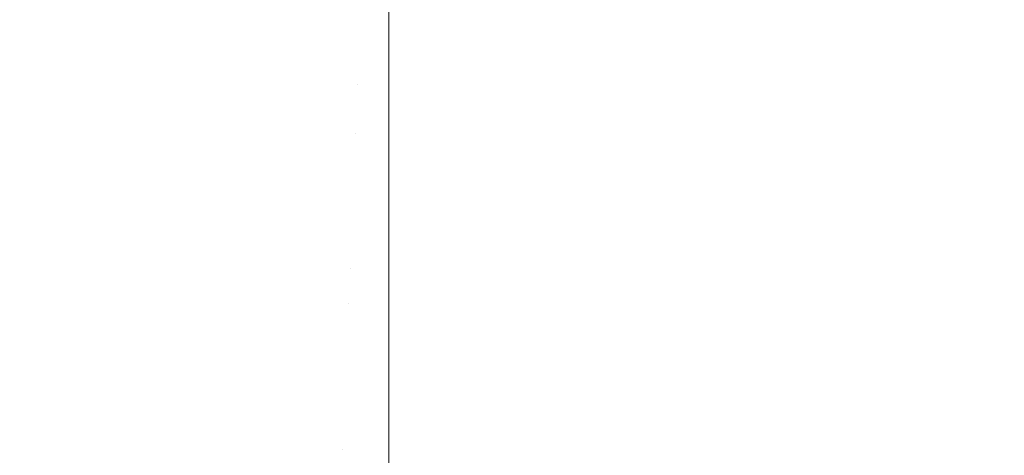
# Model space of a CAD drawing. Header units: centimetres. Extents: x -25.8 to 27.5, y 33.3 to 35.1.
# Tile 24 of 256: x -25.7014 to -25.6788, y 33.4148 to 33.4249. Entities that reach past the tile are written whole.
import ezdxf

# ---------------------------------------------------------------- set-up
doc = ezdxf.new("R2010")
doc.units = ezdxf.units.CM
doc.header["$LTSCALE"] = 2.54
doc.layers.add('Lucido design-1', color=7, linetype='Continuous')

# ---------------------------------------------------------------- blocks, each defined once
blk = doc.blocks.new('Gruppo-6-1')
at = {"color": 7, "linetype": 'Continuous', "lineweight": 9}
for points, invisible_edges in [([(-25.698112, 33.428713, 330.585336), (-25.698592, 33.428942, 330.585336), (-25.700509, 33.425139, 330.584706), (-25.699867, 33.424833, 330.584706)], 15), ([(-25.698112, 33.428713, 306.618573), (-25.698592, 33.428942, 306.618573), (-25.700509, 33.425139, 306.617943), (-25.699867, 33.424833, 306.617943)], 15), ([(-25.697624, 33.428505, 330.585336), (-25.698112, 33.428713, 330.585336), (-25.699867, 33.424833, 330.584706), (-25.699212, 33.424553, 330.584706)], 15), ([(-25.697624, 33.428505, 306.618573), (-25.698112, 33.428713, 306.618573), (-25.699867, 33.424833, 306.617943), (-25.699212, 33.424553, 306.617943)], 15), ([(-25.697127, 33.428318, 330.585336), (-25.697624, 33.428505, 330.585336), (-25.699212, 33.424553, 330.584706), (-25.698546, 33.424302, 330.584706)], 15), ([(-25.697127, 33.428318, 306.618573), (-25.697624, 33.428505, 306.618573), (-25.699212, 33.424553, 306.617943), (-25.698546, 33.424302, 306.617943)], 15), ([(-25.701678, 33.424506, 329.787732), (-25.702333, 33.42489, 329.787732), (-25.700258, 33.428259, 329.787095), (-25.699748, 33.42796, 329.787095)], 15), ([(-25.701678, 33.424506, 305.820969), (-25.702333, 33.42489, 305.820969), (-25.700258, 33.428259, 305.820332), (-25.699748, 33.42796, 305.820332)], 15), ([(-25.696623, 33.428151, 330.585336), (-25.697127, 33.428318, 330.585336), (-25.698546, 33.424302, 330.584706), (-25.69787, 33.424079, 330.584706)], 15), ([(-25.696623, 33.428151, 306.618573), (-25.697127, 33.428318, 306.618573), (-25.698546, 33.424302, 306.617943), (-25.69787, 33.424079, 306.617943)], 15), ([(-25.696112, 33.428007, 330.585336), (-25.696623, 33.428151, 330.585336), (-25.69787, 33.424079, 330.584706), (-25.697185, 33.423885, 330.584706)], 15), ([(-25.696112, 33.428007, 306.618573), (-25.696623, 33.428151, 306.618573), (-25.69787, 33.424079, 306.617943), (-25.697185, 33.423885, 306.617943)], 15), ([(-25.695595, 33.427884, 330.585336), (-25.696112, 33.428007, 330.585336), (-25.697185, 33.423885, 330.584706), (-25.696493, 33.42372, 330.584706)], 15), ([(-25.695595, 33.427884, 306.618573), (-25.696112, 33.428007, 306.618573), (-25.697185, 33.423885, 306.617943), (-25.696493, 33.42372, 306.617943)], 15), ([(-25.701008, 33.42415, 329.787732), (-25.701678, 33.424506, 329.787732), (-25.699748, 33.42796, 329.787095), (-25.699227, 33.427683, 329.787095)], 15), ([(-25.701008, 33.42415, 305.820969), (-25.701678, 33.424506, 305.820969), (-25.699748, 33.42796, 305.820332), (-25.699227, 33.427683, 305.820332)], 15), ([(-25.695074, 33.427783, 330.585336), (-25.695595, 33.427884, 330.585336), (-25.696493, 33.42372, 330.584706), (-25.695794, 33.423585, 330.584706)], 15), ([(-25.695074, 33.427783, 306.618573), (-25.695595, 33.427884, 306.618573), (-25.696493, 33.42372, 306.617943), (-25.695794, 33.423585, 306.617943)], 15), ([(-25.694549, 33.427704, 330.585336), (-25.695074, 33.427783, 330.585336), (-25.695794, 33.423585, 330.584706), (-25.69509, 33.42348, 330.584706)], 15), ([(-25.694549, 33.427704, 306.618573), (-25.695074, 33.427783, 306.618573), (-25.695794, 33.423585, 306.617943), (-25.69509, 33.42348, 306.617943)], 15), ([(-25.700323, 33.423822, 329.787732), (-25.701008, 33.42415, 329.787732), (-25.699227, 33.427683, 329.787095), (-25.698693, 33.427428, 329.787095)], 15), ([(-25.700323, 33.423822, 305.820969), (-25.701008, 33.42415, 305.820969), (-25.699227, 33.427683, 305.820332), (-25.698693, 33.427428, 305.820332)], 15), ([(-25.694021, 33.427648, 330.585336), (-25.694549, 33.427704, 330.585336), (-25.69509, 33.42348, 330.584706), (-25.694382, 33.423404, 330.584706)], 15), ([(-25.694021, 33.427648, 306.618573), (-25.694549, 33.427704, 306.618573), (-25.69509, 33.42348, 306.617943), (-25.694382, 33.423404, 306.617943)], 15), ([(-25.693491, 33.427614, 330.585336), (-25.694021, 33.427648, 330.585336), (-25.694382, 33.423404, 330.584706), (-25.693672, 33.423359, 330.584706)], 15), ([(-25.693491, 33.427614, 306.618573), (-25.694021, 33.427648, 306.618573), (-25.694382, 33.423404, 306.617943), (-25.693672, 33.423359, 306.617943)], 15), ([(-25.693491, 33.427614, 330.585336), (-25.693672, 33.423359, 330.584706), (-25.69296, 33.423344, 330.584706), (-25.69296, 33.427411, 330.585308)], 11), ([(-25.693491, 33.427614, 306.618573), (-25.693672, 33.423359, 306.617943), (-25.69296, 33.423344, 306.617943), (-25.69296, 33.427411, 306.618544)], 11), ([(-25.699625, 33.423525, 329.787732), (-25.700323, 33.423822, 329.787732), (-25.698693, 33.427428, 329.787095), (-25.69815, 33.427196, 329.787095)], 15), ([(-25.699625, 33.423525, 305.820969), (-25.700323, 33.423822, 305.820969), (-25.698693, 33.427428, 305.820332), (-25.69815, 33.427196, 305.820332)], 15), ([(27.40704, 33.423344, 330.584706), (27.40704, 33.427411, 330.585308), (-25.69296, 33.427411, 330.585308), (-25.69296, 33.423344, 330.584706)], 10), ([(27.40704, 33.423344, 306.617943), (27.40704, 33.427411, 306.618544), (-25.69296, 33.427411, 306.618544), (-25.69296, 33.423344, 306.617943)], 10), ([(-25.698915, 33.423257, 329.787732), (-25.699625, 33.423525, 329.787732), (-25.69815, 33.427196, 329.787095), (-25.697597, 33.426988, 329.787095)], 15), ([(-25.698915, 33.423257, 305.820969), (-25.699625, 33.423525, 305.820969), (-25.69815, 33.427196, 305.820332), (-25.697597, 33.426988, 305.820332)], 15), ([(-25.698195, 33.423019, 329.787732), (-25.698915, 33.423257, 329.787732), (-25.697597, 33.426988, 329.787095), (-25.697036, 33.426803, 329.787095)], 15), ([(-25.698195, 33.423019, 305.820969), (-25.698915, 33.423257, 305.820969), (-25.697597, 33.426988, 305.820332), (-25.697036, 33.426803, 305.820332)], 15), ([(-25.697464, 33.422812, 329.787732), (-25.698195, 33.423019, 329.787732), (-25.697036, 33.426803, 329.787095), (-25.696467, 33.426642, 329.787095)], 15), ([(-25.697464, 33.422812, 305.820969), (-25.698195, 33.423019, 305.820969), (-25.697036, 33.426803, 305.820332), (-25.696467, 33.426642, 305.820332)], 15), ([(-25.696726, 33.422637, 329.787732), (-25.697464, 33.422812, 329.787732), (-25.696467, 33.426642, 329.787095), (-25.695893, 33.426505, 329.787095)], 15), ([(-25.696726, 33.422637, 305.820969), (-25.697464, 33.422812, 305.820969), (-25.696467, 33.426642, 305.820332), (-25.695893, 33.426505, 305.820332)], 15), ([(-25.695981, 33.422493, 329.787732), (-25.696726, 33.422637, 329.787732), (-25.695893, 33.426505, 329.787095), (-25.695312, 33.426393, 329.787095)], 15), ([(-25.695981, 33.422493, 305.820969), (-25.696726, 33.422637, 305.820969), (-25.695893, 33.426505, 305.820332), (-25.695312, 33.426393, 305.820332)], 15), ([(-25.695231, 33.42238, 329.787732), (-25.695981, 33.422493, 329.787732), (-25.695312, 33.426393, 329.787095), (-25.694728, 33.426305, 329.787095)], 15), ([(-25.695231, 33.42238, 305.820969), (-25.695981, 33.422493, 305.820969), (-25.695312, 33.426393, 305.820332), (-25.694728, 33.426305, 305.820332)], 15), ([(-25.694476, 33.4223, 329.787732), (-25.695231, 33.42238, 329.787732), (-25.694728, 33.426305, 329.787095), (-25.69414, 33.426243, 329.787095)], 15), ([(-25.694476, 33.4223, 305.820969), (-25.695231, 33.42238, 305.820969), (-25.694728, 33.426305, 305.820332), (-25.69414, 33.426243, 305.820332)], 15), ([(-25.693719, 33.422252, 329.787732), (-25.694476, 33.4223, 329.787732), (-25.69414, 33.426243, 329.787095), (-25.693551, 33.426205, 329.787095)], 15), ([(-25.693719, 33.422252, 305.820969), (-25.694476, 33.4223, 305.820969), (-25.69414, 33.426243, 305.820332), (-25.693551, 33.426205, 305.820332)], 15), ([(-25.693719, 33.422252, 329.787732), (-25.693551, 33.426205, 329.787095), (-25.69296, 33.426193, 329.787095), (-25.69296, 33.422749, 329.78765)], 11), ([(-25.693719, 33.422252, 305.820969), (-25.693551, 33.426205, 305.820332), (-25.69296, 33.426193, 305.820332), (-25.69296, 33.422749, 305.820887)], 11), ([(27.40704, 33.426193, 329.787095), (27.40704, 33.422749, 329.78765), (-25.69296, 33.422749, 329.78765), (-25.69296, 33.426193, 329.787095)], 10), ([(27.40704, 33.426193, 305.820332), (27.40704, 33.422749, 305.820887), (-25.69296, 33.422749, 305.820887), (-25.69296, 33.426193, 305.820332)], 10), ([(-25.701138, 33.425473, 330.584706), (-25.701752, 33.425834, 330.584706), (-25.703965, 33.422239, 330.583894), (-25.703196, 33.421788, 330.583894)], 15), ([(-25.701138, 33.425473, 306.617943), (-25.701752, 33.425834, 306.617943), (-25.703965, 33.422239, 306.617131), (-25.703196, 33.421788, 306.617131)], 15), ([(-25.700509, 33.425139, 330.584706), (-25.701138, 33.425473, 330.584706), (-25.703196, 33.421788, 330.583894), (-25.702409, 33.421371, 330.583894)], 15), ([(-25.700509, 33.425139, 306.617943), (-25.701138, 33.425473, 306.617943), (-25.703196, 33.421788, 306.617131), (-25.702409, 33.421371, 306.617131)], 15), ([(-25.699867, 33.424833, 330.584706), (-25.700509, 33.425139, 330.584706), (-25.702409, 33.421371, 330.583894), (-25.701605, 33.420986, 330.583894)], 15), ([(-25.699867, 33.424833, 306.617943), (-25.700509, 33.425139, 306.617943), (-25.702409, 33.421371, 306.617131), (-25.701605, 33.420986, 306.617131)], 15), ([(-25.699212, 33.424553, 330.584706), (-25.699867, 33.424833, 330.584706), (-25.701605, 33.420986, 330.583894), (-25.700786, 33.420637, 330.583894)], 15), ([(-25.699212, 33.424553, 306.617943), (-25.699867, 33.424833, 306.617943), (-25.701605, 33.420986, 306.617131), (-25.700786, 33.420637, 306.617131)], 15), ([(-25.702779, 33.420637, 329.788529), (-25.703597, 33.421072, 329.788529), (-25.701678, 33.424506, 329.787732), (-25.701008, 33.42415, 329.787732)], 15), ([(-25.702779, 33.420637, 305.821766), (-25.703597, 33.421072, 305.821766), (-25.701678, 33.424506, 305.820969), (-25.701008, 33.42415, 305.820969)], 15), ([(-25.698546, 33.424302, 330.584706), (-25.699212, 33.424553, 330.584706), (-25.700786, 33.420637, 330.583894), (-25.699952, 33.420322, 330.583894)], 15), ([(-25.698546, 33.424302, 306.617943), (-25.699212, 33.424553, 306.617943), (-25.700786, 33.420637, 306.617131), (-25.699952, 33.420322, 306.617131)], 15), ([(-25.701944, 33.420238, 329.788529), (-25.702779, 33.420637, 329.788529), (-25.701008, 33.42415, 329.787732), (-25.700323, 33.423822, 329.787732)], 15), ([(-25.701944, 33.420238, 305.821766), (-25.702779, 33.420637, 305.821766), (-25.701008, 33.42415, 305.820969), (-25.700323, 33.423822, 305.820969)], 15), ([(-25.69787, 33.424079, 330.584706), (-25.698546, 33.424302, 330.584706), (-25.699952, 33.420322, 330.583894), (-25.699106, 33.420043, 330.583894)], 15), ([(-25.69787, 33.424079, 306.617943), (-25.698546, 33.424302, 306.617943), (-25.699952, 33.420322, 306.617131), (-25.699106, 33.420043, 306.617131)], 15), ([(-25.697185, 33.423885, 330.584706), (-25.69787, 33.424079, 330.584706), (-25.699106, 33.420043, 330.583894), (-25.698249, 33.4198, 330.583894)], 15), ([(-25.697185, 33.423885, 306.617943), (-25.69787, 33.424079, 306.617943), (-25.699106, 33.420043, 306.617131), (-25.698249, 33.4198, 306.617131)], 15), ([(-25.701092, 33.419875, 329.788529), (-25.701944, 33.420238, 329.788529), (-25.700323, 33.423822, 329.787732), (-25.699625, 33.423525, 329.787732)], 15), ([(-25.701092, 33.419875, 305.821766), (-25.701944, 33.420238, 305.821766), (-25.700323, 33.423822, 305.820969), (-25.699625, 33.423525, 305.820969)], 15), ([(-25.696493, 33.42372, 330.584706), (-25.697185, 33.423885, 330.584706), (-25.698249, 33.4198, 330.583894), (-25.697382, 33.419594, 330.583894)], 15), ([(-25.696493, 33.42372, 306.617943), (-25.697185, 33.423885, 306.617943), (-25.698249, 33.4198, 306.617131), (-25.697382, 33.419594, 306.617131)], 15), ([(-25.695794, 33.423585, 330.584706), (-25.696493, 33.42372, 330.584706), (-25.697382, 33.419594, 330.583894), (-25.696507, 33.419425, 330.583894)], 15), ([(-25.695794, 33.423585, 306.617943), (-25.696493, 33.42372, 306.617943), (-25.697382, 33.419594, 306.617131), (-25.696507, 33.419425, 306.617131)], 15), ([(-25.700226, 33.419548, 329.788529), (-25.701092, 33.419875, 329.788529), (-25.699625, 33.423525, 329.787732), (-25.698915, 33.423257, 329.787732)], 15), ([(-25.700226, 33.419548, 305.821766), (-25.701092, 33.419875, 305.821766), (-25.699625, 33.423525, 305.820969), (-25.698915, 33.423257, 305.820969)], 15), ([(-25.69509, 33.42348, 330.584706), (-25.695794, 33.423585, 330.584706), (-25.696507, 33.419425, 330.583894), (-25.695626, 33.419293, 330.583894)], 15), ([(-25.69509, 33.42348, 306.617943), (-25.695794, 33.423585, 306.617943), (-25.696507, 33.419425, 306.617131), (-25.695626, 33.419293, 306.617131)], 15), ([(-25.694382, 33.423404, 330.584706), (-25.69509, 33.42348, 330.584706), (-25.695626, 33.419293, 330.583894), (-25.69474, 33.419199, 330.583894)], 15), ([(-25.694382, 33.423404, 306.617943), (-25.69509, 33.42348, 306.617943), (-25.695626, 33.419293, 306.617131), (-25.69474, 33.419199, 306.617131)], 15), ([(-25.699346, 33.419258, 329.788529), (-25.700226, 33.419548, 329.788529), (-25.698915, 33.423257, 329.787732), (-25.698195, 33.423019, 329.787732)], 15), ([(-25.699346, 33.419258, 305.821766), (-25.700226, 33.419548, 305.821766), (-25.698915, 33.423257, 305.820969), (-25.698195, 33.423019, 305.820969)], 15), ([(-25.693672, 33.423359, 330.584706), (-25.694382, 33.423404, 330.584706), (-25.69474, 33.419199, 330.583894), (-25.693851, 33.419142, 330.583894)], 15), ([(-25.693672, 33.423359, 306.617943), (-25.694382, 33.423404, 306.617943), (-25.69474, 33.419199, 306.617131), (-25.693851, 33.419142, 306.617131)], 15), ([(-25.693672, 33.423359, 330.584706), (-25.693851, 33.419142, 330.583894), (-25.69296, 33.419123, 330.583894), (-25.69296, 33.423212, 330.58468)], 11), ([(-25.693672, 33.423359, 306.617943), (-25.693851, 33.419142, 306.617131), (-25.69296, 33.419123, 306.617131), (-25.69296, 33.423212, 306.617917)], 11), ([(-25.69296, 33.423212, 330.58468), (-25.69296, 33.423344, 330.584706), (-25.693672, 33.423359, 330.584706)], 10), ([(-25.69296, 33.423212, 306.617917), (-25.69296, 33.423344, 306.617943), (-25.693672, 33.423359, 306.617943)], 10), ([(-25.69296, 33.423344, 330.584706), (-25.69296, 33.423212, 330.58468), (27.40704, 33.423212, 330.58468), (27.40704, 33.423344, 330.584706)], 10), ([(-25.69296, 33.423344, 306.617943), (-25.69296, 33.423212, 306.617917), (27.40704, 33.423212, 306.617917), (27.40704, 33.423344, 306.617943)], 10), ([(-25.698456, 33.419006, 329.788529), (-25.699346, 33.419258, 329.788529), (-25.698195, 33.423019, 329.787732), (-25.697464, 33.422812, 329.787732)], 15), ([(-25.698456, 33.419006, 305.821766), (-25.699346, 33.419258, 305.821766), (-25.698195, 33.423019, 305.820969), (-25.697464, 33.422812, 305.820969)], 15), ([(27.40704, 33.419123, 330.583894), (27.40704, 33.423212, 330.58468), (-25.69296, 33.423212, 330.58468), (-25.69296, 33.419123, 330.583894)], 10), ([(27.40704, 33.419123, 306.617131), (27.40704, 33.423212, 306.617917), (-25.69296, 33.423212, 306.617917), (-25.69296, 33.419123, 306.617131)], 10), ([(-25.697555, 33.418791, 329.788529), (-25.698456, 33.419006, 329.788529), (-25.697464, 33.422812, 329.787732), (-25.696726, 33.422637, 329.787732)], 15), ([(-25.697555, 33.418791, 305.821766), (-25.698456, 33.419006, 305.821766), (-25.697464, 33.422812, 305.820969), (-25.696726, 33.422637, 305.820969)], 15), ([(-25.696646, 33.418616, 329.788529), (-25.697555, 33.418791, 329.788529), (-25.696726, 33.422637, 329.787732), (-25.695981, 33.422493, 329.787732)], 15), ([(-25.696646, 33.418616, 305.821766), (-25.697555, 33.418791, 305.821766), (-25.696726, 33.422637, 305.820969), (-25.695981, 33.422493, 305.820969)], 15), ([(-25.69296, 33.422749, 329.78765), (-25.69296, 33.422236, 329.787732), (-25.693719, 33.422252, 329.787732)], 10), ([(-25.69296, 33.422749, 305.820887), (-25.69296, 33.422236, 305.820969), (-25.693719, 33.422252, 305.820969)], 10), ([(-25.69296, 33.422236, 329.787732), (-25.69296, 33.422749, 329.78765), (27.40704, 33.422749, 329.78765), (27.40704, 33.422236, 329.787732)], 10), ([(-25.69296, 33.422236, 305.820969), (-25.69296, 33.422749, 305.820887), (27.40704, 33.422749, 305.820887), (27.40704, 33.422236, 305.820969)], 10), ([(-25.69573, 33.418479, 329.788529), (-25.696646, 33.418616, 329.788529), (-25.695981, 33.422493, 329.787732), (-25.695231, 33.42238, 329.787732)], 15), ([(-25.69573, 33.418479, 305.821766), (-25.696646, 33.418616, 305.821766), (-25.695981, 33.422493, 305.820969), (-25.695231, 33.42238, 305.820969)], 15), ([(-25.69481, 33.418381, 329.788529), (-25.69573, 33.418479, 329.788529), (-25.695231, 33.42238, 329.787732), (-25.694476, 33.4223, 329.787732)], 15), ([(-25.69481, 33.418381, 305.821766), (-25.69573, 33.418479, 305.821766), (-25.695231, 33.42238, 305.820969), (-25.694476, 33.4223, 305.820969)], 15), ([(-25.693886, 33.418322, 329.788529), (-25.69481, 33.418381, 329.788529), (-25.694476, 33.4223, 329.787732), (-25.693719, 33.422252, 329.787732)], 15), ([(-25.693886, 33.418322, 305.821766), (-25.69481, 33.418381, 305.821766), (-25.694476, 33.4223, 305.820969), (-25.693719, 33.422252, 305.820969)], 15), ([(-25.693886, 33.418322, 329.788529), (-25.693719, 33.422252, 329.787732), (-25.69296, 33.422236, 329.787732), (-25.69296, 33.418469, 329.788495)], 11), ([(-25.693886, 33.418322, 305.821766), (-25.693719, 33.422252, 305.820969), (-25.69296, 33.422236, 305.820969), (-25.69296, 33.418469, 305.821732)], 11), ([(27.40704, 33.422236, 329.787732), (27.40704, 33.418469, 329.788495), (-25.69296, 33.418469, 329.788495), (-25.69296, 33.422236, 329.787732)], 10), ([(27.40704, 33.422236, 305.820969), (27.40704, 33.418469, 305.821732), (-25.69296, 33.418469, 305.821732), (-25.69296, 33.422236, 305.820969)], 10), ([(-25.700786, 33.420637, 330.583894), (-25.701605, 33.420986, 330.583894), (-25.703325, 33.417182, 330.582904), (-25.702343, 33.416762, 330.582904)], 15), ([(-25.700786, 33.420637, 306.617131), (-25.701605, 33.420986, 306.617131), (-25.703325, 33.417182, 306.61614), (-25.702343, 33.416762, 306.61614)], 15), ([(-25.699952, 33.420322, 330.583894), (-25.700786, 33.420637, 330.583894), (-25.702343, 33.416762, 330.582904), (-25.701343, 33.416385, 330.582904)], 15), ([(-25.699952, 33.420322, 306.617131), (-25.700786, 33.420637, 306.617131), (-25.702343, 33.416762, 306.61614), (-25.701343, 33.416385, 306.61614)], 15), ([(-25.699106, 33.420043, 330.583894), (-25.699952, 33.420322, 330.583894), (-25.701343, 33.416385, 330.582904), (-25.700329, 33.416051, 330.582904)], 15), ([(-25.699106, 33.420043, 306.617131), (-25.699952, 33.420322, 306.617131), (-25.701343, 33.416385, 306.61614), (-25.700329, 33.416051, 306.61614)], 15), ([(-25.702547, 33.416253, 329.789484), (-25.703551, 33.416681, 329.789484), (-25.701944, 33.420238, 329.788529), (-25.701092, 33.419875, 329.788529)], 15), ([(-25.702547, 33.416253, 305.822721), (-25.703551, 33.416681, 305.822721), (-25.701944, 33.420238, 305.821766), (-25.701092, 33.419875, 305.821766)], 15), ([(-25.701526, 33.415867, 329.789484), (-25.702547, 33.416253, 329.789484), (-25.701092, 33.419875, 329.788529), (-25.700226, 33.419548, 329.788529)], 15), ([(-25.701526, 33.415867, 305.822721), (-25.702547, 33.416253, 305.822721), (-25.701092, 33.419875, 305.821766), (-25.700226, 33.419548, 305.821766)], 15), ([(-25.698249, 33.4198, 330.583894), (-25.699106, 33.420043, 330.583894), (-25.700329, 33.416051, 330.582904), (-25.699301, 33.41576, 330.582904)], 15), ([(-25.698249, 33.4198, 306.617131), (-25.699106, 33.420043, 306.617131), (-25.700329, 33.416051, 306.61614), (-25.699301, 33.41576, 306.61614)], 15), ([(-25.697382, 33.419594, 330.583894), (-25.698249, 33.4198, 330.583894), (-25.699301, 33.41576, 330.582904), (-25.698262, 33.415513, 330.582904)], 15), ([(-25.697382, 33.419594, 306.617131), (-25.698249, 33.4198, 306.617131), (-25.699301, 33.41576, 306.61614), (-25.698262, 33.415513, 306.61614)], 15), ([(-25.700489, 33.415526, 329.789484), (-25.701526, 33.415867, 329.789484), (-25.700226, 33.419548, 329.788529), (-25.699346, 33.419258, 329.788529)], 15), ([(-25.700489, 33.415526, 305.822721), (-25.701526, 33.415867, 305.822721), (-25.700226, 33.419548, 305.821766), (-25.699346, 33.419258, 305.821766)], 15), ([(-25.696507, 33.419425, 330.583894), (-25.697382, 33.419594, 330.583894), (-25.698262, 33.415513, 330.582904), (-25.697213, 33.41531, 330.582904)], 15), ([(-25.696507, 33.419425, 306.617131), (-25.697382, 33.419594, 306.617131), (-25.698262, 33.415513, 306.61614), (-25.697213, 33.41531, 306.61614)], 15), ([(-25.695626, 33.419293, 330.583894), (-25.696507, 33.419425, 330.583894), (-25.697213, 33.41531, 330.582904), (-25.696156, 33.415152, 330.582904)], 15), ([(-25.695626, 33.419293, 306.617131), (-25.696507, 33.419425, 306.617131), (-25.697213, 33.41531, 306.61614), (-25.696156, 33.415152, 306.61614)], 15), ([(-25.699439, 33.415228, 329.789484), (-25.700489, 33.415526, 329.789484), (-25.699346, 33.419258, 329.788529), (-25.698456, 33.419006, 329.788529)], 15), ([(-25.699439, 33.415228, 305.822721), (-25.700489, 33.415526, 305.822721), (-25.699346, 33.419258, 305.821766), (-25.698456, 33.419006, 305.821766)], 15), ([(-25.69474, 33.419199, 330.583894), (-25.695626, 33.419293, 330.583894), (-25.696156, 33.415152, 330.582904), (-25.695094, 33.415038, 330.582904)], 15), ([(-25.69474, 33.419199, 306.617131), (-25.695626, 33.419293, 306.617131), (-25.696156, 33.415152, 306.61614), (-25.695094, 33.415038, 306.61614)], 15), ([(-25.693851, 33.419142, 330.583894), (-25.69474, 33.419199, 330.583894), (-25.695094, 33.415038, 330.582904), (-25.694028, 33.414971, 330.582904)], 15), ([(-25.693851, 33.419142, 306.617131), (-25.69474, 33.419199, 306.617131), (-25.695094, 33.415038, 306.61614), (-25.694028, 33.414971, 306.61614)], 15), ([(-25.698377, 33.414976, 329.789484), (-25.699439, 33.415228, 329.789484), (-25.698456, 33.419006, 329.788529), (-25.697555, 33.418791, 329.788529)], 15), ([(-25.698377, 33.414976, 305.822721), (-25.699439, 33.415228, 305.822721), (-25.698456, 33.419006, 305.821766), (-25.697555, 33.418791, 305.821766)], 15), ([(-25.693851, 33.419142, 330.583894), (-25.694028, 33.414971, 330.582904), (-25.69296, 33.414948, 330.582904), (-25.69296, 33.419044, 330.583875)], 11), ([(-25.693851, 33.419142, 306.617131), (-25.694028, 33.414971, 306.61614), (-25.69296, 33.414948, 306.61614), (-25.69296, 33.419044, 306.617112)], 11), ([(-25.69296, 33.419044, 330.583875), (-25.69296, 33.419123, 330.583894), (-25.693851, 33.419142, 330.583894)], 10), ([(-25.69296, 33.419044, 306.617112), (-25.69296, 33.419123, 306.617131), (-25.693851, 33.419142, 306.617131)], 10), ([(-25.69296, 33.419123, 330.583894), (-25.69296, 33.419044, 330.583875), (27.40704, 33.419044, 330.583875), (27.40704, 33.419123, 330.583894)], 10), ([(-25.69296, 33.419123, 306.617131), (-25.69296, 33.419044, 306.617112), (27.40704, 33.419044, 306.617112), (27.40704, 33.419123, 306.617131)], 10), ([(27.40704, 33.414948, 330.582904), (27.40704, 33.419044, 330.583875), (-25.69296, 33.419044, 330.583875), (-25.69296, 33.414948, 330.582904)], 10), ([(27.40704, 33.414948, 306.61614), (27.40704, 33.419044, 306.617112), (-25.69296, 33.419044, 306.617112), (-25.69296, 33.414948, 306.61614)], 10), ([(-25.697306, 33.414768, 329.789484), (-25.698377, 33.414976, 329.789484), (-25.697555, 33.418791, 329.788529), (-25.696646, 33.418616, 329.788529)], 15), ([(-25.697306, 33.414768, 305.822721), (-25.698377, 33.414976, 305.822721), (-25.697555, 33.418791, 305.821766), (-25.696646, 33.418616, 305.821766)], 15), ([(-25.696226, 33.414607, 329.789484), (-25.697306, 33.414768, 329.789484), (-25.696646, 33.418616, 329.788529), (-25.69573, 33.418479, 329.788529)], 15), ([(-25.696226, 33.414607, 305.822721), (-25.697306, 33.414768, 305.822721), (-25.696646, 33.418616, 305.821766), (-25.69573, 33.418479, 305.821766)], 15), ([(-25.695141, 33.414491, 329.789484), (-25.696226, 33.414607, 329.789484), (-25.69573, 33.418479, 329.788529), (-25.69481, 33.418381, 329.788529)], 15), ([(-25.695141, 33.414491, 305.822721), (-25.696226, 33.414607, 305.822721), (-25.69573, 33.418479, 305.821766), (-25.69481, 33.418381, 305.821766)], 15), ([(-25.694051, 33.414422, 329.789484), (-25.695141, 33.414491, 329.789484), (-25.69481, 33.418381, 329.788529), (-25.693886, 33.418322, 329.788529)], 15), ([(-25.694051, 33.414422, 305.822721), (-25.695141, 33.414491, 305.822721), (-25.69481, 33.418381, 305.821766), (-25.693886, 33.418322, 305.821766)], 15), ([(-25.69296, 33.414399, 329.789484), (-25.694051, 33.414422, 329.789484), (-25.693886, 33.418322, 329.788529), (-25.69296, 33.418302, 329.788529)], 7), ([(-25.69296, 33.414399, 305.822721), (-25.694051, 33.414422, 305.822721), (-25.693886, 33.418322, 305.821766), (-25.69296, 33.418302, 305.821766)], 7), ([(-25.69296, 33.418469, 329.788495), (-25.69296, 33.418302, 329.788529), (-25.693886, 33.418322, 329.788529)], 10), ([(-25.69296, 33.418469, 305.821732), (-25.69296, 33.418302, 305.821766), (-25.693886, 33.418322, 305.821766)], 10), ([(-25.69296, 33.418302, 329.788529), (-25.69296, 33.418469, 329.788495), (27.40704, 33.418469, 329.788495), (27.40704, 33.418302, 329.788529)], 10), ([(-25.69296, 33.418302, 305.821766), (-25.69296, 33.418469, 305.821732), (27.40704, 33.418469, 305.821732), (27.40704, 33.418302, 305.821766)], 10), ([(27.40704, 33.418302, 329.788529), (27.40704, 33.414399, 329.789484), (-25.69296, 33.414399, 329.789484), (-25.69296, 33.418302, 329.788529)], 10), ([(27.40704, 33.418302, 305.821766), (27.40704, 33.414399, 305.822721), (-25.69296, 33.414399, 305.822721), (-25.69296, 33.418302, 305.821766)], 10), ([(-25.701343, 33.416385, 330.582904), (-25.702343, 33.416762, 330.582904), (-25.70388, 33.412937, 330.581737), (-25.702717, 33.412498, 330.581737)], 15), ([(-25.701343, 33.416385, 306.61614), (-25.702343, 33.416762, 306.61614), (-25.70388, 33.412937, 306.614974), (-25.702717, 33.412498, 306.614974)], 15), ([(-25.700329, 33.416051, 330.582904), (-25.701343, 33.416385, 330.582904), (-25.702717, 33.412498, 330.581737), (-25.701536, 33.412109, 330.581737)], 15), ([(-25.700329, 33.416051, 306.61614), (-25.701343, 33.416385, 306.61614), (-25.702717, 33.412498, 306.614974), (-25.701536, 33.412109, 306.614974)], 15), ([(-25.699301, 33.41576, 330.582904), (-25.700329, 33.416051, 330.582904), (-25.701536, 33.412109, 330.581737), (-25.70034, 33.41177, 330.581737)], 15), ([(-25.699301, 33.41576, 306.61614), (-25.700329, 33.416051, 306.61614), (-25.701536, 33.412109, 306.614974), (-25.70034, 33.41177, 306.614974)], 15), ([(-25.701622, 33.411829, 329.790596), (-25.702814, 33.412222, 329.790596), (-25.701526, 33.415867, 329.789484), (-25.700489, 33.415526, 329.789484)], 15), ([(-25.701622, 33.411829, 305.823833), (-25.702814, 33.412222, 305.823833), (-25.701526, 33.415867, 305.822721), (-25.700489, 33.415526, 305.822721)], 15), ([(-25.698262, 33.415513, 330.582904), (-25.699301, 33.41576, 330.582904), (-25.70034, 33.41177, 330.581737), (-25.69913, 33.411483, 330.581737)], 15), ([(-25.698262, 33.415513, 306.61614), (-25.699301, 33.41576, 306.61614), (-25.70034, 33.41177, 306.614974), (-25.69913, 33.411483, 306.614974)], 15), ([(-25.700414, 33.411486, 329.790596), (-25.701622, 33.411829, 329.790596), (-25.700489, 33.415526, 329.789484), (-25.699439, 33.415228, 329.789484)], 15), ([(-25.700414, 33.411486, 305.823833), (-25.701622, 33.411829, 305.823833), (-25.700489, 33.415526, 305.822721), (-25.699439, 33.415228, 305.822721)], 15), ([(-25.697213, 33.41531, 330.582904), (-25.698262, 33.415513, 330.582904), (-25.69913, 33.411483, 330.581737), (-25.697909, 33.411246, 330.581737)], 15), ([(-25.697213, 33.41531, 306.61614), (-25.698262, 33.415513, 306.61614), (-25.69913, 33.411483, 306.614974), (-25.697909, 33.411246, 306.614974)], 15), ([(-25.696156, 33.415152, 330.582904), (-25.697213, 33.41531, 330.582904), (-25.697909, 33.411246, 330.581737), (-25.69668, 33.411062, 330.581737)], 15), ([(-25.696156, 33.415152, 306.61614), (-25.697213, 33.41531, 306.61614), (-25.697909, 33.411246, 306.614974), (-25.69668, 33.411062, 306.614974)], 15), ([(-25.699192, 33.411196, 329.790596), (-25.700414, 33.411486, 329.790596), (-25.699439, 33.415228, 329.789484), (-25.698377, 33.414976, 329.789484)], 15), ([(-25.699192, 33.411196, 305.823833), (-25.700414, 33.411486, 305.823833), (-25.699439, 33.415228, 305.822721), (-25.698377, 33.414976, 305.822721)], 15), ([(-25.695094, 33.415038, 330.582904), (-25.696156, 33.415152, 330.582904), (-25.69668, 33.411062, 330.581737), (-25.695444, 33.410931, 330.581737)], 15), ([(-25.695094, 33.415038, 306.61614), (-25.696156, 33.415152, 306.61614), (-25.69668, 33.411062, 306.614974), (-25.695444, 33.410931, 306.614974)], 15), ([(-25.697959, 33.410957, 329.790596), (-25.699192, 33.411196, 329.790596), (-25.698377, 33.414976, 329.789484), (-25.697306, 33.414768, 329.789484)], 15), ([(-25.697959, 33.410957, 305.823833), (-25.699192, 33.411196, 305.823833), (-25.698377, 33.414976, 305.822721), (-25.697306, 33.414768, 305.822721)], 15), ([(-25.694028, 33.414971, 330.582904), (-25.695094, 33.415038, 330.582904), (-25.695444, 33.410931, 330.581737), (-25.694203, 33.410852, 330.581737)], 15), ([(-25.694028, 33.414971, 306.61614), (-25.695094, 33.415038, 306.61614), (-25.695444, 33.410931, 306.614974), (-25.694203, 33.410852, 306.614974)], 15), ([(-25.694028, 33.414971, 330.582904), (-25.694203, 33.410852, 330.581737), (-25.69296, 33.410825, 330.581737), (-25.69296, 33.414914, 330.582894)], 11), ([(-25.694028, 33.414971, 306.61614), (-25.694203, 33.410852, 306.614974), (-25.69296, 33.410825, 306.614974), (-25.69296, 33.414914, 306.616131)], 11), ([(-25.69296, 33.414914, 330.582894), (-25.69296, 33.414948, 330.582904), (-25.694028, 33.414971, 330.582904)], 10), ([(-25.69296, 33.414914, 306.616131), (-25.69296, 33.414948, 306.61614), (-25.694028, 33.414971, 306.61614)], 10), ([(-25.69296, 33.414948, 330.582904), (-25.69296, 33.414914, 330.582894), (27.40704, 33.414914, 330.582894), (27.40704, 33.414948, 330.582904)], 10), ([(-25.69296, 33.414948, 306.61614), (-25.69296, 33.414914, 306.616131), (27.40704, 33.414914, 306.616131), (27.40704, 33.414948, 306.61614)], 10), ([(-25.69296, 33.41083, 330.581738), (27.40704, 33.41083, 330.581738), (27.40704, 33.414914, 330.582894), (-25.69296, 33.414914, 330.582894)], 5), ([(-25.69296, 33.41083, 306.614975), (27.40704, 33.41083, 306.614975), (27.40704, 33.414914, 306.616131), (-25.69296, 33.414914, 306.616131)], 5)]:
    blk.add_3dface(points, dxfattribs=dict(at, invisible_edges=invisible_edges))

msp = doc.modelspace()

# ---------------------------------------------------------------- block references
at = {"layer": 'Lucido design-1', "color": 7}
msp.add_blockref('Gruppo-6-1', (0, 0), dxfattribs=at)

doc.saveas('drawing.dxf')
